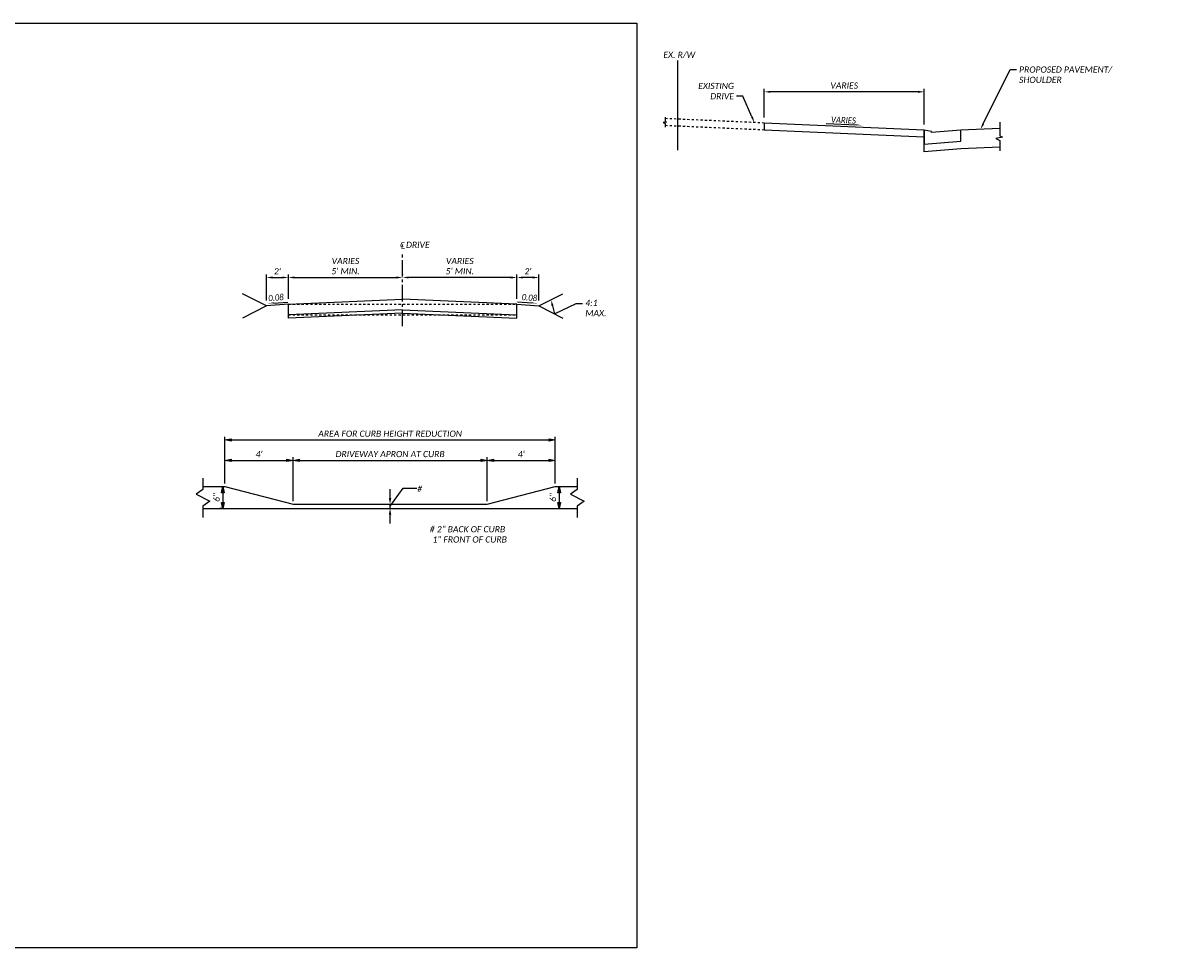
# Model space of a CAD drawing. Header units: feet. Extents: x -1912 to 2476272, y 5839 to 232881.
# Tile 2 of 3: x -1859 to -1806, y 5839 to 5881. Entities that reach past the tile are written whole.
import ezdxf
from ezdxf import colors
from ezdxf.entities.mleader import LeaderData, LeaderLine
from ezdxf.enums import TextEntityAlignment as Align
from ezdxf.math import Vec2, Vec3

# ---------------------------------------------------------------- set-up
doc = ezdxf.new("R2010")
doc.units = ezdxf.units.FT
doc.header["$MEASUREMENT"] = 0
for name, pattern in [('0', [2, 1, 1]), ('CENTER2', [1.125, 0.75, -0.125, 0.125, -0.125]), ('OhDOT_USTN5', [0.11, 0.055, -0.055]), ('rowex', [0])]:
    doc.linetypes.add(name, pattern=pattern)
for name, color, linetype in [('GE_P_Driveway_CL', 7, 'CENTER2'), ('PV_P_Curb', 120, 'Continuous'), ('PV_P_Drive', 230, 'Continuous'), ('PV_P_EOP', 7, 'Continuous'), ('PV_X_Driveway', 7, 'OhDOT_USTN5'), ('RW_X_Fee_RW', 6, 'rowex'), ('SH_Text', 7, 'Continuous'), ('SH_TextM', 7, 'Continuous'), ('XS_P_Curb', 254, 'Continuous'), ('XS_P_Finished_Grade', 3, 'Continuous')]:
    doc.layers.add(name, color=color, linetype=linetype)
doc.layers.add('SC_Scratch7', color=140, linetype='Continuous', plot=False)
doc.styles.add('Slanted Normal (0.14) Fixed Spacing Font 31', font='calibrii.ttf', dxfattribs={"height": 0.14})
doc.styles.add('Slanted Normal (0.14) Font 31', font='calibrii.ttf', dxfattribs={"height": 0.14})
doc.styles.add('Slanted-Normal LS 0.50', font='calibrii.ttf', dxfattribs={"height": 0.14})
doc.styles.add('Straight-Normal', font='calibri.ttf', dxfattribs={"height": 0.14})
doc.dimstyles.new('Dec-0  Slanted', dxfattribs={"dimtxt": 0.14, "dimasz": 0.14, "dimexe": 0.07, "dimexo": 0.125, "dimgap": 0.07, "dimtad": 1, "dimdec": 0, "dimzin": 3, "dimdsep": 46, "dimtxsty": 'Slanted Normal (0.14) Fixed Spacing Font 31', "dimcen": 0.1, "dimclrd": 95, "dimclre": 95, "dimclrt": 256, "dimaunit": 1, "dimadec": 5, "dimazin": 3, "dimtfac": 1, "dimtdec": 0, "dimtmove": 0, "dimatfit": 0, "dimfxl": 1, "dimtolj": 1, "dimtzin": 0, "dimlwd": -1, "dimlwe": -1, "dimarcsym": 0})
doc.dimstyles.new('Dec-0  Straight', dxfattribs={"dimtxt": 0.14, "dimasz": 0.14, "dimexe": 0.07, "dimexo": 0.07, "dimgap": 0.07, "dimtad": 1, "dimdec": 0, "dimzin": 3, "dimdsep": 46, "dimtxsty": 'Straight-Normal', "dimblk": 'Dim1', "dimcen": 0, "dimclrd": 95, "dimclre": 95, "dimclrt": 7, "dimadec": 0, "dimazin": 3, "dimtfac": 1, "dimtdec": 0, "dimtix": 1, "dimtofl": 0, "dimtmove": 1, "dimatfit": 3, "dimldrblk": 'Dim1', "dimfxl": 1, "dimtolj": 1, "dimtzin": 0, "dimlwd": -1, "dimlwe": -1, "dimarcsym": 0})

# ---------------------------------------------------------------- blocks, each defined once
blk = doc.blocks.new('Dim1')
h = blk.add_hatch(color=4)
h.dxf.hatch_style = 1
h.paths.add_polyline_path([(0, 0), (-1, -0.2), (-1, 0.2)])
at = {"color": 4}
blk.add_lwpolyline([(0, 0), (-1, -0.2), (-1, 0.2), (0, 0)], dxfattribs=at)
blk = doc.blocks.new('*D942')
at = {"layer": 'Defpoints', "color": 0, "transparency": 16777216}
for p in [(-1834.799, 5861.753), (-1849.799, 5859.639), (-1834.799, 5859.639)]:
    blk.add_point(p, dxfattribs=at)
at = {"layer": 'SH_TextM', "color": 95, "linetype": 'Continuous', "transparency": 16777216}
for p, q in [((-1849.799, 5859.779), (-1849.799, 5861.893)), ((-1849.519, 5861.753), (-1835.079, 5861.753)), ((-1834.799, 5859.779), (-1834.799, 5861.893))]:
    blk.add_line(p, q, dxfattribs=at)
at = {"layer": 'SH_TextM', "color": 95, "transparency": 16777216, "xscale": 0.28, "yscale": 0.28, "zscale": 0.28, "rotation": 180}
blk.add_blockref('Dim1', (-1849.799, 5861.753), dxfattribs=at)
at = {"layer": 'SH_TextM', "color": 95, "transparency": 16777216, "xscale": 0.28, "yscale": 0.28, "zscale": 0.28}
blk.add_blockref('Dim1', (-1834.799, 5861.753), dxfattribs=at)
at = {"layer": 'SH_TextM', "color": 7, "transparency": 16777216, "insert": (-1842.299, 5862.037), "char_height": 0.28, "attachment_point": 5, "style": 'Slanted Normal (0.14) Font 31'}
blk.add_mtext('\\A1;AREA FOR CURB HEIGHT REDUCTION', dxfattribs=at)
blk = doc.blocks.new('*D946')
at = {"layer": 'Defpoints', "color": 0, "transparency": 16777216}
for p in [(-1846.706, 5860.827), (-1849.799, 5859.639), (-1846.706, 5858.839)]:
    blk.add_point(p, dxfattribs=at)
at = {"layer": 'SH_TextM', "color": 95, "linetype": 'Continuous', "transparency": 16777216}
for p, q in [((-1849.799, 5859.779), (-1849.799, 5860.967)), ((-1849.519, 5860.827), (-1846.986, 5860.827)), ((-1846.706, 5858.979), (-1846.706, 5860.967))]:
    blk.add_line(p, q, dxfattribs=at)
at = {"layer": 'SH_TextM', "color": 95, "transparency": 16777216, "xscale": 0.28, "yscale": 0.28, "zscale": 0.28, "rotation": 180}
blk.add_blockref('Dim1', (-1849.799, 5860.827), dxfattribs=at)
at = {"layer": 'SH_TextM', "color": 95, "transparency": 16777216, "xscale": 0.28, "yscale": 0.28, "zscale": 0.28}
blk.add_blockref('Dim1', (-1846.706, 5860.827), dxfattribs=at)
at = {"layer": 'SH_TextM', "color": 7, "transparency": 16777216, "insert": (-1848.253, 5861.108), "char_height": 0.28, "attachment_point": 5, "style": 'Slanted Normal (0.14) Font 31'}
blk.add_mtext("\\A1;4'", dxfattribs=at)
blk = doc.blocks.new('TERMF_1')
at = {"color": 7, "linetype": 'Continuous', "lineweight": 0}
blk.add_solid([(-0.14, -0.028), (-0.14, 0.028), (0, 0)], dxfattribs=at)
blk = doc.blocks.new('*D945')
at = {"layer": 'Defpoints', "color": 0, "transparency": 16777216}
for p in [(-1834.799, 5859.639), (-1834.799, 5858.639), (-1834.621, 5858.639)]:
    blk.add_point(p, dxfattribs=at)
at = {"layer": 'SH_TextM', "color": 95, "linetype": 'Continuous', "transparency": 16777216}
for p, q in [((-1834.621, 5859.359), (-1834.621, 5858.919)), ((-1834.659, 5858.639), (-1834.481, 5858.639))]:
    blk.add_line(p, q, dxfattribs=at)
at = {"layer": 'SH_TextM', "color": 95, "transparency": 16777216, "xscale": 0.28, "yscale": 0.28, "zscale": 0.28}
for p, rotation in [((-1834.621, 5859.639), 90), ((-1834.621, 5858.639), 270)]:
    blk.add_blockref('Dim1', p, dxfattribs=dict(at, rotation=rotation))
at = {"layer": 'SH_TextM', "color": 7, "transparency": 16777216, "insert": (-1834.904, 5859.139), "char_height": 0.28, "attachment_point": 5, "rotation": 90, "style": 'Slanted Normal (0.14) Font 31'}
blk.add_mtext('\\A1;6"', dxfattribs=at)
blk = doc.blocks.new('*D947')
at = {"layer": 'Defpoints', "color": 0, "transparency": 16777216}
for p in [(-1849.799, 5859.639), (-1849.896, 5858.639), (-1849.799, 5858.639)]:
    blk.add_point(p, dxfattribs=at)
at = {"layer": 'SH_TextM', "color": 95, "linetype": 'Continuous', "transparency": 16777216}
for p, q in [((-1849.896, 5859.359), (-1849.896, 5858.919)), ((-1849.939, 5858.639), (-1850.036, 5858.639))]:
    blk.add_line(p, q, dxfattribs=at)
at = {"layer": 'SH_TextM', "color": 95, "transparency": 16777216, "xscale": 0.28, "yscale": 0.28, "zscale": 0.28}
for p, rotation in [((-1849.896, 5859.639), 90), ((-1849.896, 5858.639), 270)]:
    blk.add_blockref('Dim1', p, dxfattribs=dict(at, rotation=rotation))
at = {"layer": 'SH_TextM', "color": 7, "transparency": 16777216, "insert": (-1850.179, 5859.139), "char_height": 0.28, "attachment_point": 5, "rotation": 90, "style": 'Slanted Normal (0.14) Font 31'}
blk.add_mtext('\\A1;6"', dxfattribs=at)
blk = doc.blocks.new('*D944')
at = {"layer": 'Defpoints', "color": 0, "transparency": 16777216}
for p in [(-1837.891, 5860.827), (-1846.706, 5858.839), (-1837.891, 5858.839)]:
    blk.add_point(p, dxfattribs=at)
at = {"layer": 'SH_TextM', "color": 95, "linetype": 'Continuous', "transparency": 16777216}
for p, q in [((-1846.426, 5860.827), (-1838.171, 5860.827)), ((-1837.891, 5858.979), (-1837.891, 5860.967))]:
    blk.add_line(p, q, dxfattribs=at)
at = {"layer": 'SH_TextM', "color": 95, "transparency": 16777216, "xscale": 0.28, "yscale": 0.28, "zscale": 0.28, "rotation": 180}
blk.add_blockref('Dim1', (-1846.706, 5860.827), dxfattribs=at)
at = {"layer": 'SH_TextM', "color": 95, "transparency": 16777216, "xscale": 0.28, "yscale": 0.28, "zscale": 0.28}
blk.add_blockref('Dim1', (-1837.891, 5860.827), dxfattribs=at)
at = {"layer": 'SH_TextM', "color": 7, "transparency": 16777216, "insert": (-1842.299, 5861.111), "char_height": 0.28, "attachment_point": 5, "style": 'Slanted Normal (0.14) Font 31'}
blk.add_mtext('\\A1;DRIVEWAY APRON AT CURB', dxfattribs=at)
blk = doc.blocks.new('*D943')
at = {"layer": 'Defpoints', "color": 0, "transparency": 16777216}
for p in [(-1834.799, 5860.827), (-1834.799, 5859.639), (-1837.891, 5858.839)]:
    blk.add_point(p, dxfattribs=at)
at = {"layer": 'SH_TextM', "color": 95, "linetype": 'Continuous', "transparency": 16777216}
for p, q in [((-1837.611, 5860.827), (-1835.079, 5860.827)), ((-1834.799, 5859.779), (-1834.799, 5860.967))]:
    blk.add_line(p, q, dxfattribs=at)
at = {"layer": 'SH_TextM', "color": 95, "transparency": 16777216, "xscale": 0.28, "yscale": 0.28, "zscale": 0.28, "rotation": 180}
blk.add_blockref('Dim1', (-1837.891, 5860.827), dxfattribs=at)
at = {"layer": 'SH_TextM', "color": 95, "transparency": 16777216, "xscale": 0.28, "yscale": 0.28, "zscale": 0.28}
blk.add_blockref('Dim1', (-1834.799, 5860.827), dxfattribs=at)
at = {"layer": 'SH_TextM', "color": 7, "transparency": 16777216, "insert": (-1836.345, 5861.108), "char_height": 0.28, "attachment_point": 5, "style": 'Slanted Normal (0.14) Font 31'}
blk.add_mtext("\\A1;4'", dxfattribs=at)
blk = doc.blocks.new('*D952')
at = {"layer": 'Defpoints', "color": 0, "transparency": 16777216}
for p in [(-1841.729, 5869.132), (-1841.729, 5869.031), (-1846.919, 5867.92)]:
    blk.add_point(p, dxfattribs=at)
at = {"layer": 'SH_Text', "color": 95, "linetype": 'Continuous', "transparency": 16777216}
for p, q in [((-1846.919, 5868.17), (-1846.919, 5869.272)), ((-1846.639, 5869.132), (-1842.009, 5869.132)), ((-1841.729, 5869.281), (-1841.729, 5869.272))]:
    blk.add_line(p, q, dxfattribs=at)
at = {"layer": 'SH_Text', "color": 95, "transparency": 16777216}
for points in [[(-1846.639, 5869.179), (-1846.639, 5869.086), (-1846.919, 5869.132)], [(-1842.009, 5869.179), (-1842.009, 5869.086), (-1841.729, 5869.132)]]:
    blk.add_solid(points, dxfattribs=at)
at = {"layer": 'SH_Text', "transparency": 16777216, "insert": (-1844.324, 5869.649), "char_height": 0.28, "attachment_point": 5, "style": 'Slanted Normal (0.14) Fixed Spacing Font 31'}
blk.add_mtext("\\A1;VARIES\\P5' MIN.", dxfattribs=at)
blk = doc.blocks.new('*D953')
at = {"layer": 'Defpoints', "color": 0, "transparency": 16777216}
for p in [(-1841.729, 5869.132), (-1841.729, 5869.031), (-1836.539, 5867.92)]:
    blk.add_point(p, dxfattribs=at)
at = {"layer": 'SH_Text', "color": 95, "linetype": 'Continuous', "transparency": 16777216}
for p, q in [((-1841.729, 5869.281), (-1841.729, 5869.272)), ((-1836.819, 5869.132), (-1841.449, 5869.132)), ((-1836.539, 5868.17), (-1836.539, 5869.272))]:
    blk.add_line(p, q, dxfattribs=at)
at = {"layer": 'SH_Text', "color": 95, "transparency": 16777216}
for points in [[(-1841.449, 5869.179), (-1841.449, 5869.086), (-1841.729, 5869.132)], [(-1836.819, 5869.179), (-1836.819, 5869.086), (-1836.539, 5869.132)]]:
    blk.add_solid(points, dxfattribs=at)
at = {"layer": 'SH_Text', "transparency": 16777216, "insert": (-1839.134, 5869.649), "char_height": 0.28, "attachment_point": 5, "style": 'Slanted Normal (0.14) Fixed Spacing Font 31'}
blk.add_mtext("\\A1;VARIES\\P5' MIN.", dxfattribs=at)
blk = doc.blocks.new('*D954')
at = {"layer": 'Defpoints', "color": 0, "transparency": 16777216}
for p in [(-1846.919, 5869.132), (-1847.919, 5867.84), (-1846.919, 5867.92)]:
    blk.add_point(p, dxfattribs=at)
at = {"layer": 'SH_Text', "color": 95, "linetype": 'Continuous', "transparency": 16777216}
for p, q in [((-1847.919, 5868.09), (-1847.919, 5869.272)), ((-1847.639, 5869.132), (-1847.199, 5869.132)), ((-1846.919, 5868.17), (-1846.919, 5869.272))]:
    blk.add_line(p, q, dxfattribs=at)
at = {"layer": 'SH_Text', "color": 95, "transparency": 16777216}
for points in [[(-1847.639, 5869.179), (-1847.639, 5869.086), (-1847.919, 5869.132)], [(-1847.199, 5869.179), (-1847.199, 5869.086), (-1846.919, 5869.132)]]:
    blk.add_solid(points, dxfattribs=at)
at = {"layer": 'SH_Text', "transparency": 16777216, "insert": (-1847.419, 5869.414), "char_height": 0.28, "attachment_point": 5, "style": 'Slanted Normal (0.14) Fixed Spacing Font 31'}
blk.add_mtext("\\A1;2'", dxfattribs=at)
blk = doc.blocks.new('*D955')
at = {"layer": 'Defpoints', "color": 0, "transparency": 16777216}
for p in [(-1836.539, 5869.132), (-1836.539, 5867.92), (-1835.539, 5867.84)]:
    blk.add_point(p, dxfattribs=at)
at = {"layer": 'SH_Text', "color": 95, "linetype": 'Continuous', "transparency": 16777216}
for p, q in [((-1836.539, 5868.17), (-1836.539, 5869.272)), ((-1835.819, 5869.132), (-1836.259, 5869.132)), ((-1835.539, 5868.09), (-1835.539, 5869.272))]:
    blk.add_line(p, q, dxfattribs=at)
at = {"layer": 'SH_Text', "color": 95, "transparency": 16777216}
for points in [[(-1836.259, 5869.179), (-1836.259, 5869.086), (-1836.539, 5869.132)], [(-1835.819, 5869.179), (-1835.819, 5869.086), (-1835.539, 5869.132)]]:
    blk.add_solid(points, dxfattribs=at)
at = {"layer": 'SH_Text', "transparency": 16777216, "insert": (-1836.039, 5869.414), "char_height": 0.28, "attachment_point": 5, "style": 'Slanted Normal (0.14) Fixed Spacing Font 31'}
blk.add_mtext("\\A1;2'", dxfattribs=at)
blk = doc.blocks.new('*D956')
at = {"layer": 'Defpoints', "color": 0, "transparency": 16777216}
for p in [(-1825.307, 5877.566), (-1825.307, 5876.149), (-1818.042, 5875.825)]:
    blk.add_point(p, dxfattribs=at)
at = {"layer": 'SH_Text', "color": 95, "linetype": 'Continuous', "transparency": 16777216}
for p, q in [((-1825.307, 5876.399), (-1825.307, 5877.706)), ((-1818.322, 5877.566), (-1825.027, 5877.566)), ((-1818.042, 5876.075), (-1818.042, 5877.706))]:
    blk.add_line(p, q, dxfattribs=at)
at = {"layer": 'SH_Text', "color": 95, "transparency": 16777216}
for points in [[(-1825.027, 5877.612), (-1825.027, 5877.519), (-1825.307, 5877.566)], [(-1818.322, 5877.612), (-1818.322, 5877.519), (-1818.042, 5877.566)]]:
    blk.add_solid(points, dxfattribs=at)
at = {"layer": 'SH_Text', "transparency": 16777216, "insert": (-1821.675, 5877.849), "char_height": 0.28, "attachment_point": 5, "style": 'Slanted Normal (0.14) Fixed Spacing Font 31'}
blk.add_mtext('\\A1;VARIES', dxfattribs=at)

msp = doc.modelspace()

# ---------------------------------------------------------------- linework, layer by layer
at = {"layer": 'GE_P_Driveway_CL'}
msp.add_line((-1841.729, 5866.921), (-1841.729, 5870.291), dxfattribs=at)
at = {"layer": 'PV_P_Curb', "flags": 128}
for points in [[(-1850.799, 5859.639), (-1849.799, 5859.639), (-1846.706, 5858.839), (-1837.891, 5858.839), (-1834.799, 5859.639), (-1833.799, 5859.639)], [(-1850.799, 5858.639), (-1833.799, 5858.639)]]:
    msp.add_lwpolyline(points, dxfattribs=at)
at = {"layer": 'PV_P_Drive'}
for points in [[(-1818.042, 5875.825), (-1825.307, 5876.149)], [(-1825.307, 5876.149), (-1825.307, 5875.83)], [(-1818.042, 5875.506), (-1825.307, 5875.83)], [(-1841.729, 5867.668), (-1846.919, 5867.436), (-1846.919, 5867.92), (-1841.729, 5868.152)], [(-1841.729, 5867.668), (-1836.539, 5867.436), (-1836.539, 5867.92), (-1841.729, 5868.152)], [(-1841.729, 5867.515), (-1846.919, 5867.283), (-1846.919, 5867.436)], [(-1841.729, 5867.515), (-1836.539, 5867.283), (-1836.539, 5867.436)]]:
    msp.add_lwpolyline(points, dxfattribs=at)
at = {"layer": 'PV_P_EOP', "flags": 128}
for points in [[(-1850.799, 5860.025), (-1850.799, 5859.505), (-1851.104, 5859.298), (-1850.484, 5858.974), (-1850.799, 5858.745), (-1850.799, 5858.225)], [(-1833.799, 5860.025), (-1833.799, 5859.505), (-1834.104, 5859.298), (-1833.484, 5858.974), (-1833.799, 5858.745), (-1833.799, 5858.225)]]:
    msp.add_lwpolyline(points, dxfattribs=at)
at = {"layer": 'PV_X_Driveway'}
for points in [[(-1825.307, 5876.149), (-1829.813, 5876.35)], [(-1825.307, 5875.83), (-1829.813, 5876.03)], [(-1846.919, 5867.92), (-1836.539, 5867.92)], [(-1846.919, 5867.436), (-1836.539, 5867.436)]]:
    msp.add_lwpolyline(points, dxfattribs=at)
at = {"layer": 'RW_X_Fee_RW', "linetype": '0', "ltscale": 0.9}
msp.add_line((-1829.232, 5874.919), (-1829.232, 5878.991), dxfattribs=at)
at = {"layer": 'SC_Scratch7'}
msp.add_lwpolyline([(-1892.1, 5880.685), (-1831.1, 5880.685), (-1831.1, 5838.685), (-1892.1, 5838.685)], close=True, dxfattribs=at)
at = {"layer": 'SH_Text'}
for p, q in [((-1846.919, 5867.92), (-1847.919, 5867.84)), ((-1836.539, 5867.92), (-1835.539, 5867.84)), ((-1836.539, 5867.92), (-1835.539, 5867.84)), ((-1842.302, 5858.739), (-1841.704, 5859.569)), ((-1842.302, 5859.119), (-1842.302, 5859.512)), ((-1841.704, 5859.569), (-1841.085, 5859.569)), ((-1842.302, 5858.639), (-1842.302, 5858.839)), ((-1842.302, 5857.966), (-1842.302, 5858.359))]:
    msp.add_line(p, q, dxfattribs=at)
for points in [[(-1829.813, 5876.417), (-1829.813, 5876.224), (-1829.752, 5876.193), (-1829.903, 5876.166), (-1829.813, 5876.122), (-1829.813, 5875.963)], [(-1814.61, 5876.188), (-1814.61, 5875.563), (-1814.487, 5875.502), (-1814.79, 5875.448), (-1814.61, 5875.359), (-1814.61, 5874.882)], [(-1847.919, 5867.84), (-1849.005, 5868.391)], [(-1835.539, 5867.84), (-1834.453, 5868.391)], [(-1835.539, 5867.84), (-1834.453, 5868.391)], [(-1847.919, 5867.84), (-1849.005, 5867.29)], [(-1835.539, 5867.84), (-1834.453, 5867.29)], [(-1835.539, 5867.84), (-1834.453, 5867.29)]]:
    msp.add_lwpolyline(points, dxfattribs=at)
at = {"layer": 'SH_Text', "color": 9, "linetype": 'ByBlock', "lineweight": -2}
for points in [[(-1821.122, 5876.047), (-1822.497, 5876.109)], [(-1847.589, 5867.964), (-1846.942, 5868.016)], [(-1835.869, 5867.964), (-1836.516, 5868.016)]]:
    msp.add_lwpolyline(points, dxfattribs=at)
at = {"layer": 'SH_Text', "color": 9}
for points in [[(-1821.122, 5876.047), (-1820.842, 5876.035), (-1821.12, 5876.094)], [(-1847.589, 5867.964), (-1847.868, 5867.942), (-1847.593, 5868.011)], [(-1835.869, 5867.964), (-1835.589, 5867.942), (-1835.865, 5868.011)]]:
    msp.add_solid(points, dxfattribs=at)
at = {"layer": 'XS_P_Curb'}
msp.add_lwpolyline([(-1817.709, 5875.714), (-1817.719, 5875.769), (-1818.042, 5875.825), (-1818.042, 5875.186), (-1816.376, 5875.325), (-1816.376, 5875.825)], close=True, dxfattribs=at)
at = {"layer": 'XS_P_Finished_Grade'}
for p, q in [((-1814.61, 5875.898), (-1816.376, 5875.825)), ((-1818.042, 5874.838), (-1818.042, 5875.825)), ((-1816.376, 5874.977), (-1818.042, 5874.838)), ((-1814.61, 5875.05), (-1816.376, 5874.977))]:
    msp.add_line(p, q, dxfattribs=at)

# ---------------------------------------------------------------- block references
at = {"layer": 'SH_Text', "xscale": 2.000000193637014, "yscale": 2.000000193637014, "zscale": 2.000000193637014}
for p, rotation in [((-1842.302, 5858.839), 270), ((-1842.302, 5858.639), 90)]:
    msp.add_blockref('TERMF_1', p, dxfattribs=dict(at, rotation=rotation))

# ---------------------------------------------------------------- texts
at = {"layer": 'RW_X_Fee_RW', "linetype": '0', "ltscale": 0.9, "insert": (-1829.168, 5879.087), "char_height": 0.28, "width": 2.67397, "attachment_point": 8, "style": 'Slanted Normal (0.14) Fixed Spacing Font 31'}
msp.add_mtext('EX. R/W', dxfattribs=at)
at = {"layer": 'SH_Text', "color": 7, "true_color": 0xffffff, "style": 'Slanted-Normal LS 0.50'}
msp.add_text('#', height=0.28, dxfattribs=at).set_placement((-1841.067, 5859.53), align=Align.MIDDLE_LEFT)
at = {"layer": 'SH_Text', "char_height": 0.28, "width": 1.2319, "style": 'Slanted Normal (0.14) Fixed Spacing Font 31'}
for s, insert, attachment_point, rotation in [('{\\W0.9;VARIES}', (-1821.138, 5876.397), 3, 357.4473), ('{\\W0.9;0.08}', (-1847.843, 5868.333), 1, 4.5739), ('{\\W0.9;0.08}', (-1835.615, 5868.333), 3, 355.4261)]:
    msp.add_mtext(s, dxfattribs=dict(at, insert=insert, attachment_point=attachment_point, rotation=rotation))
at = {"layer": 'SH_Text', "char_height": 0.28, "style": 'Slanted Normal (0.14) Fixed Spacing Font 31'}
for s, insert, width, attachment_point in [('{\\fISOCPEUR|b0|i1|c0|p34;\\H1.21429x;℄} DRIVE', (-1841.892, 5870.816), 4.16882, 1), ('4:1\\PMAX.', (-1833.436, 5868.119), 1.2058, 1), ('# 2" BACK OF CURB\\P  1" FRONT OF CURB', (-1838.784, 5857.84), 4.31536, 2)]:
    msp.add_mtext(s, dxfattribs=dict(at, insert=insert, width=width, attachment_point=attachment_point))

# ---------------------------------------------------------------- dimensions: what is measured, and where the dimension line sits
at = {"layer": 'SH_Text'}
for base, p1, p2, text, picture, middle in [((-1825.307, 5877.566), (-1818.042, 5875.825), (-1825.307, 5876.149), 'VARIES', '*D956', (-1821.675, 5877.849)), ((-1841.729, 5869.132), (-1836.539, 5867.92), (-1841.729, 5869.031), "VARIES\\P5' MIN.", '*D953', (-1839.134, 5869.649)), ((-1836.539, 5869.132), (-1835.539, 5867.84), (-1836.539, 5867.92), "2'", '*D955', (-1836.039, 5869.414))]:
    dim = msp.add_linear_dim(base=base, p1=p1, p2=p2, angle=180, text=text, dimstyle='Dec-0  Slanted', override={"dimpost": "'", "dimcen": 0}, dxfattribs=at)
    dim.commit()
    dim.dimension.update_dxf_attribs({"geometry": picture, "text_midpoint": middle})
for base, p1, p2, text, picture, middle in [((-1841.729, 5869.132), (-1846.919, 5867.92), (-1841.729, 5869.031), "VARIES\\P5' MIN.", '*D952', (-1844.324, 5869.649)), ((-1846.919, 5869.132), (-1847.919, 5867.84), (-1846.919, 5867.92), "2'", '*D954', (-1847.419, 5869.414))]:
    dim = msp.add_linear_dim(base=base, p1=p1, p2=p2, text=text, dimstyle='Dec-0  Slanted', override={"dimpost": "'", "dimcen": 0}, dxfattribs=at)
    dim.commit()
    dim.dimension.update_dxf_attribs({"geometry": picture, "text_midpoint": middle})
at = {"layer": 'SH_TextM'}
for base, p1, p2, text, override, picture, middle in [((-1834.799, 5861.753), (-1849.799, 5859.639), (-1834.799, 5859.639), 'AREA FOR CURB HEIGHT REDUCTION', {"dimpost": "'", "dimtxsty": 'Slanted Normal (0.14) Font 31', "dimse1": 0}, '*D942', (-1842.299, 5862.037)), ((-1837.891, 5860.827), (-1846.706, 5858.839), (-1837.891, 5858.839), 'DRIVEWAY APRON AT CURB', {"dimpost": "'", "dimtxsty": 'Slanted Normal (0.14) Font 31', "dimse1": 1}, '*D944', (-1842.299, 5861.111)), ((-1846.706, 5860.827), (-1849.799, 5859.639), (-1846.706, 5858.839), "4'", {"dimpost": "'", "dimtxsty": 'Slanted Normal (0.14) Font 31', "dimse1": 0}, '*D946', (-1848.253, 5861.108)), ((-1834.799, 5860.827), (-1837.891, 5858.839), (-1834.799, 5859.639), "4'", {"dimpost": "'", "dimtxsty": 'Slanted Normal (0.14) Font 31', "dimse1": 1}, '*D943', (-1836.345, 5861.108))]:
    dim = msp.add_linear_dim(base=base, p1=p1, p2=p2, text=text, dimstyle='Dec-0  Straight', override=override, dxfattribs=at)
    dim.commit()
    dim.dimension.update_dxf_attribs({"geometry": picture, "text_midpoint": middle})
for base, p1, p2, picture, middle in [((-1849.896, 5858.639), (-1849.799, 5859.639), (-1849.799, 5858.639), '*D947', (-1850.179, 5859.139)), ((-1834.621, 5858.639), (-1834.799, 5859.639), (-1834.799, 5858.639), '*D945', (-1834.904, 5859.139))]:
    dim = msp.add_linear_dim(base=base, p1=p1, p2=p2, angle=270, text='6"', dimstyle='Dec-0  Straight', override={"dimpost": "'", "dimtxsty": 'Slanted Normal (0.14) Font 31', "dimse1": 1}, dxfattribs=at)
    dim.commit()
    dim.dimension.update_dxf_attribs({"geometry": picture, "text_midpoint": middle})

# ---------------------------------------------------------------- leaders
at = {"layer": 'SH_Text'}
ml = msp.add_multileader_mtext('Standard', dxfattribs=at)
ml.set_content('PROPOSED PAVEMENT/\\PSHOULDER', color=256, style='Slanted Normal (0.14) Fixed Spacing Font 31')
ml.set_leader_properties(color=9)
ml.build(insert=Vec2(0, 0))
ml.multileader.update_dxf_attribs({"text_right_attachment_type": 3, "dogleg_length": 0.14, "arrow_head_size": 0.28, "scale": 2})
ctx = ml.context
ctx.base_point, ctx.scale, ctx.char_height, ctx.arrow_head_size, ctx.landing_gap_size, ctx.plane_origin = Vec3(-1813.855, 5878.575), 2, 0.28, 0.28, 0.12, Vec3(-1815.488, 5875.862)
ctx.right_attachment = 3
notes = []
notes.append((ctx, [(0, (1, 1, 0), (-1814.135, 5878.575), (1, 0), 0.28, [(0, [(-1815.488, 5875.862)], 0, [])])]))
ctx.mtext.insert, ctx.mtext.width, ctx.mtext.flow_direction = Vec3(-1813.735, 5878.717), 3.67358, 5
ml = msp.add_multileader_mtext('Standard', dxfattribs=at)
ml.set_content('EXISTING\\PDRIVE', color=256, style='Slanted Normal (0.14) Fixed Spacing Font 31')
ml.set_leader_properties(color=9)
ml.build(insert=Vec2(0, 0))
ml.multileader.update_dxf_attribs({"text_right_attachment_type": 3, "dogleg_length": 0.14, "arrow_head_size": 0.28, "scale": 2})
ctx = ml.context
ctx.base_point, ctx.scale, ctx.char_height, ctx.arrow_head_size, ctx.landing_gap_size, ctx.plane_origin = Vec3(-1828.422, 5877.834), 2, 0.28, 0.28, 0.12, Vec3(-1825.755, 5876.169)
ctx.right_attachment, ctx.text_align_type = 3, 2
notes.append((ctx, [(0, (1, 1, 0), (-1826.281, 5877.364), (-1, 0), 0.28, [(0, [(-1825.755, 5876.169)], 0, [])])]))
ctx.mtext.insert, ctx.mtext.alignment, ctx.mtext.flow_direction = Vec3(-1826.681, 5877.974), 3, 5
ml = msp.add_multileader_mtext('Standard', dxfattribs=at)
ml.set_content(' ', color=256, style='Slanted Normal (0.14) Fixed Spacing Font 31')
ml.set_leader_properties(color=9)
ml.build(insert=Vec2(0, 0))
ml.multileader.update_dxf_attribs({"text_right_attachment_type": 3, "dogleg_length": 0.14, "arrow_head_size": 0.28, "scale": 2})
ctx = ml.context
ctx.base_point, ctx.scale, ctx.char_height, ctx.arrow_head_size, ctx.landing_gap_size, ctx.plane_origin = Vec3(-1833.569, 5867.958), 2, 0.28, 0.28, 0.12, Vec3(-1834.986, 5868.12)
ctx.right_attachment = 3
notes.append((ctx, [(0, (1, 1, 0), (-1833.849, 5867.958), (1, 0), 0.28, [(1, [(-1834.986, 5868.12), (-1834.841, 5867.487)], 0, [])])]))
ctx.mtext.insert, ctx.mtext.flow_direction = Vec3(-1833.449, 5868.098), 5
for ctx, leaders in notes:
    for number, flags, end, landing, length, lines in leaders:
        leader = LeaderData()
        leader.index, (leader.has_last_leader_line, leader.has_dogleg_vector, leader.attachment_direction) = number, flags
        leader.last_leader_point, leader.dogleg_vector, leader.dogleg_length = Vec3(end), Vec3(landing), length
        for number, points, colour, breaks in lines:
            line = LeaderLine()
            line.index, line.vertices, line.color, line.breaks = number, Vec3.list(points), colors.encode_raw_color(colour), breaks
            leader.lines.append(line)
        ctx.leaders.append(leader)

doc.saveas('drawing.dxf')
